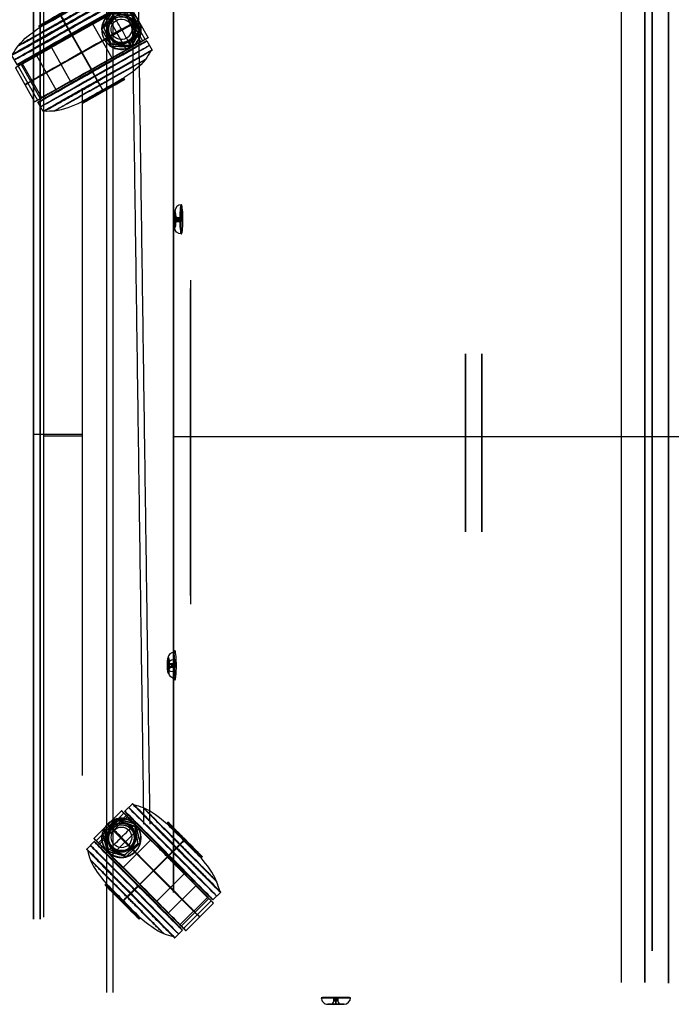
# Model space of a CAD drawing. Header units: centimetres. Extents: x -20.5 to 19.8, y -6.2 to 26.8.
# Tile 1 of 2: x -20.2 to -0.2, y -6.1 to 24.1. Entities that reach past the tile are written whole.
import ezdxf

# ---------------------------------------------------------------- set-up
doc = ezdxf.new("R2010")
doc.units = ezdxf.units.CM
doc.layers.add('Smith', color=18, linetype='Continuous', true_color=0x000000)

# ---------------------------------------------------------------- blocks, each defined once
blk = doc.blocks.new('InstanceDefinition 01')
at = {"layer": 'Smith'}
for p, q in [((-1.92, 4.099), (-1.92, 4.54)), ((-1.844, 4.739), (-1.844, 4.56)), ((-1.66, 4.099, 0.45), (-1.66, 4.541, 0.45)), ((-1.66, 4.099, -0.45), (-1.66, 4.541, -0.45)), ((-1.4, 4.739, 0.444), (-1.4, 4.56, 0.444)), ((-1.4, 4.56, -0.444), (-1.4, 4.739, -0.444)), ((-1.14, 4.099, 0.45), (-1.14, 4.541, 0.45)), ((-1.14, 4.099, -0.45), (-1.14, 4.541, -0.45)), ((-0.956, 4.739), (-0.956, 4.56)), ((-0.88, 4.099), (-0.88, 4.54)), ((-1.92, 4.099, -0.3), (-1.92, 4.516, -0.3)), ((-1.92, 4.516, 0.3), (-1.92, 4.099, 0.3)), ((-1.4, 4.324, 0.6), (-1.92, 4.324, 0.3)), ((-1.92, 4.324, -0.3), (-1.4, 4.324, -0.6)), ((-1.92, 4.32, 0.3), (-1.92, 4.32, -0.3)), ((-1.4, 4.516, 0.6), (-1.4, 4.099, 0.6)), ((-1.4, 4.516, -0.6), (-1.4, 4.099, -0.6)), ((-0.88, 4.324, 0.3), (-1.4, 4.324, 0.6)), ((-1.4, 4.324, -0.6), (-0.88, 4.324, -0.3)), ((-0.88, 4.516, 0.3), (-0.88, 4.099, 0.3)), ((-0.88, 4.516, -0.3), (-0.88, 4.099, -0.3)), ((-0.88, 4.32, -0.3), (-0.88, 4.32, 0.3)), ((-1.92, 4.099, 0.3), (-1.92, 4.099, -0.3)), ((-1.4, 4.099, 0.6), (-1.92, 4.099, 0.3)), ((-1.92, 4.099), (-1.8, 4.099)), ((-1.8, 4.099), (-1.8, 3.699)), ((-1.4, 4.099, 0.4), (-1.4, 3.699, 0.4)), ((-1.4, 3.699, -0.4), (-1.4, 4.099, -0.4)), ((-0.88, 4.099, 0.3), (-1.4, 4.099, 0.6)), ((-1.4, 4.099, -0.6), (-0.88, 4.099, -0.3)), ((-1.4, 4.099, 0.6), (-1.4, 4.099, 0.4)), ((-1.4, 4.099, -0.4), (-1.4, 4.099, -0.6)), ((-1, 4.099), (-1, 3.699)), ((-1, 4.099), (-0.88, 4.099)), ((-0.88, 4.099, -0.3), (-0.88, 4.099, 0.3)), ((-1.889, 3.699, 0.228), (-1.889, 3.399, 0.228)), ((-1.869, 3.699), (-1.8, 3.699)), ((-1.865, 3.399, -0.041), (-1.865, 3.699, -0.041)), ((-1.842, 3.699, -0.309), (-1.842, 3.399, -0.309)), ((-1.668, 3.399, 0.382), (-1.668, 3.699, 0.382)), ((-1.597, 3.399, -0.423), (-1.597, 3.699, -0.423)), ((-1.447, 3.699, 0.537), (-1.447, 3.399, 0.537)), ((-1.4, 3.699, -0.515), (-1.4, 3.699, -0.4)), ((-1.4, 3.699, 0.4), (-1.4, 3.699, 0.515)), ((-1.353, 3.699, -0.537), (-1.353, 3.399, -0.537)), ((-1.203, 3.399, 0.423), (-1.203, 3.699, 0.423)), ((-1.132, 3.399, -0.382), (-1.132, 3.699, -0.382)), ((-1, 3.699), (-0.931, 3.699)), ((-0.958, 3.699, 0.309), (-0.958, 3.399, 0.309)), ((-0.935, 3.399, 0.041), (-0.935, 3.699, 0.041)), ((-0.911, 3.699, -0.228), (-0.911, 3.399, -0.228)), ((-1.889, 3.549, 0.228), (-1.842, 3.549, -0.309)), ((-1.447, 3.549, 0.537), (-1.889, 3.549, 0.228)), ((-1.869, 3.399), (-1.8, 3.399)), ((-1.842, 3.549, -0.309), (-1.353, 3.549, -0.537)), ((-1.8, 3.399), (-1.8, 3.2)), ((-0.958, 3.549, 0.309), (-1.447, 3.549, 0.537)), ((-1.4, 3.399, 0.4), (-1.4, 3.2, 0.4)), ((-1.4, 3.2, -0.4), (-1.4, 3.399, -0.4)), ((-1.4, 3.399, -0.515), (-1.4, 3.399, -0.4)), ((-1.4, 3.399, 0.4), (-1.4, 3.399, 0.515)), ((-1.353, 3.549, -0.537), (-0.911, 3.549, -0.228)), ((-1, 3.399), (-1, 3.2)), ((-1, 3.399), (-0.931, 3.399)), ((-0.911, 3.549, -0.228), (-0.958, 3.549, 0.309)), ((-2, 3.2), (-1.8, 3.2)), ((-2, 3.2), (-2, 0.75)), ((-1.4, 3.2, 0.6), (-1.4, 2.053, 0.6)), ((-1.4, 2.053, -0.6), (-1.4, 3.2, -0.6)), ((-1.4, 3.2, -0.6), (-1.4, 3.2, -0.4)), ((-1.4, 3.2, 0.4), (-1.4, 3.2, 0.6)), ((-1, 3.2), (-0.8, 3.2)), ((-0.8, 3.2), (-0.8, 2.458)), ((0, 2.624, 0.6), (0, 2.624, -0.6)), ((0, 2.545, -0.989), (0, 2.545, -0.663)), ((0, 2.545, 0.989), (0, 2.545, 0.663)), ((0, 2.54, -0.658), (0, -1.291, -0.658)), ((0, 2.54, -0.994), (0, 2.504, -0.994)), ((0, -1.291, 0.658), (0, 2.54, 0.658)), ((0, 2.504, 0.994), (0, 2.54, 0.994)), ((0, 2.424, -0.6), (0, 2.424, 0.6)), ((0.195, 2.414, 0.6), (0.195, 2.615, 0.6)), ((0.195, 2.414, -0.6), (0.195, 2.615, -0.6)), ((-1.759, 1.576, 0.6), (-1.528, 1.576, 0.6)), ((-1.759, 1.576, -0.6), (-1.528, 1.576, -0.6)), ((1.528, 1.576, 0.6), (1.759, 1.576, 0.6)), ((1.528, 1.576, -0.6), (1.759, 1.576, -0.6)), ((0, 1.368, -1.359), (0, 1.368, -1.316)), ((0, 1.368, 1.359), (0, 1.368, 1.316)), ((0, 1.363, -1.364), (0, -0.114, -1.364)), ((0, -0.114, 1.364), (0, 1.363, 1.364)), ((0, 0.91, 0.6), (0, 0.91, -0.6)), ((-2, 0.75), (-1.996, 0.75)), ((-2, 0.624, 0.6), (-2, 0.624, -0.6)), ((-1.996, 0.75, 0.069), (-1.996, 0.75, -0.069)), ((-1.92, 0.624, -0.663), (-1.92, 0.624, -0.989)), ((-1.92, 0.624, 0.663), (-1.92, 0.624, 0.989)), ((1.915, 0.624, -0.658), (-1.915, 0.624, -0.658)), ((-1.915, 0.624, -0.994), (-1.879, 0.624, -0.994)), ((1.915, 0.624, 0.658), (-1.915, 0.624, 0.658)), ((-1.915, 0.624, 0.994), (-1.879, 0.624, 0.994)), ((-1.8, 0.624, 0.6), (-1.8, 0.624, -0.6)), ((-0.744, 0.624, -1.316), (-0.744, 0.624, -1.359)), ((-0.744, 0.624, 1.316), (-0.744, 0.624, 1.359)), ((-0.739, 0.624, -1.364), (0.739, 0.624, -1.364)), ((-0.739, 0.624, 1.364), (0.739, 0.624, 1.364)), ((0.195, 0, 0.6), (0.195, 0.883, 0.6)), ((0.195, 0, -0.6), (0.195, 0.883, -0.6)), ((0.744, 0.624, -1.359), (0.744, 0.624, -1.316)), ((0.744, 0.624, 1.359), (0.744, 0.624, 1.316)), ((1.8, 0.624, 0.6), (1.8, 0.624, -0.6)), ((1.879, 0.624, -0.994), (1.915, 0.624, -0.994)), ((1.879, 0.624, 0.994), (1.915, 0.624, 0.994)), ((1.92, 0.624, -0.989), (1.92, 0.624, -0.663)), ((1.92, 0.624, 0.989), (1.92, 0.624, 0.663)), ((2, 0.624, 0.6), (2, 0.624, -0.6)), ((-1.9, 0, -0.6), (-1.9, 0, 0.6)), ((1.9, 0, -0.6), (-1.9, 0, -0.6)), ((-1.9, 0, 0.6), (1.9, 0, 0.6)), ((1.9, 0), (-1.9, 0)), ((-1.749, 0.2, -0.6), (-1.749, 0.2, 0.6)), ((-1.749, 0.2, -0.6), (-0.733, 0.2, -0.6)), ((-0.733, 0.2, 0.6), (-1.749, 0.2, 0.6)), ((-1.749, 0.2), (-0.733, 0.2)), ((-1.241, 0.2, -0.6), (-1.241, 0.2, 0.6)), ((-0.733, 0.2, -0.6), (-0.733, 0.2, 0.6)), ((0, 0, -0.6), (0, 0, 0.6)), ((0.733, 0.2, 0.6), (0.733, 0.2, -0.6)), ((1.749, 0.2, 0.6), (0.733, 0.2, 0.6)), ((0.733, 0.2, -0.6), (1.749, 0.2, -0.6)), ((0.733, 0.2), (1.749, 0.2)), ((1.241, 0.2, -0.6), (1.241, 0.2, 0.6)), ((1.749, 0.2, -0.6), (1.749, 0.2, 0.6)), ((1.9, 0, 0.6), (1.9, 0, -0.6)), ((0, -0.119, -1.359), (0, -0.119, -1.316)), ((0, -0.119, 1.359), (0, -0.119, 1.316)), ((0, -1.255, -0.994), (0, -1.291, -0.994)), ((0, -1.291, 0.994), (0, -1.255, 0.994)), ((0, -1.296, -0.989), (0, -1.296, -0.663)), ((0, -1.296, 0.989), (0, -1.296, 0.663))]:
    blk.add_line(p, q, dxfattribs=at)
for centre, radius, start, end in [((-1.457, 4.653), 0.397, 81.7999, 167.6009), ((-1.372, 2.571), 2.044, 103.364, 105.5497), ((0, 0.624, -0.663), 1.92, 0, 180), ((0, 0.624, -0.989), 1.92, 0, 180), ((0, 0.624, -0.826), 1.92, 0, 180), ((0, 0.624, 0.663), 1.92, 0, 180), ((0, 0.624, -0.994), 1.915, 0, 180), ((0, 0.624, 0.658), 1.915, 0, 180), ((0, 0.624, -0.6), 1.8, 0, 180), ((0, 0.624), 1.8, 0, 180), ((0, 0.624, -0.6), 2, 341.8051, 134.427), ((0, 0.624, -0.6), 2, 134.427, 180), ((0, 0.624, -1.311), 0.748, 90, 180), ((0, 0.624, -1.359), 0.744, 0, 180), ((0, 0.624, -1.316), 0.744, 0, 180), ((0, 0.624, -1.338), 0.744, 0, 180), ((0, 0.624, 1.316), 0.744, 0, 180), ((0, 0.624, -1.364), 0.739, 0, 180), ((0, 0.624, -1.311), 0.748, 0, 90), ((0, 0.624, -0.6), 2, 180, 198.1949), ((0, 0.624, -0.989), 1.92, 180, 0), ((0, 0.624, -0.826), 1.92, 180, 0), ((0, 0.624, -0.994), 1.915, 180, 0), ((0, 0.624, -0.6), 1.8, 180, 193.6407), ((0, 0.624), 1.8, 180, 193.6407), ((0, 0.624, -1.311), 0.748, 180, 270), ((0, 0.624, -1.359), 0.744, 180, 0), ((0, 0.624, -1.338), 0.744, 180, 0), ((0, 0.624, -1.316), 0.744, 180, 0), ((0, 0.624, 1.316), 0.744, 180, 0), ((0, 0.624, -1.364), 0.739, 180, 0), ((0, 0.624, -1.311), 0.748, 270, 0), ((0, 0.624), 1.8, 346.3593, 0)]:
    blk.add_arc(centre, radius, start, end, dxfattribs=at)
at = {"layer": 'Smith', "extrusion": (0, -1, 0)}
for centre, radius, start, end in [((-1.4, 0, -4.953), 0.316, 90, 270), ((-1.4, 0, -4.953), 0.316, 270, 90), ((-1.4, 0, -4.649), 0.444, 90, 270), ((-1.4, 0, -4.649), 0.444, 270, 90), ((-1.4, 0, -4.099), 0.4, 90, 270), ((-1.4, 0, -4.099), 0.4, 270, 90), ((-1.4, 0, -3.899), 0.4, 90, 270), ((-1.4, 0, -3.899), 0.4, 270, 90), ((-1.4, 0, -3.399), 0.4, 90, 270), ((-1.4, 0, -3.399), 0.4, 270, 90), ((-1.4, 0, -3.299), 0.4, 90, 270), ((-1.4, 0, -3.299), 0.4, 270, 90), ((-1.4, 0, -3.2), 0.6, 270, 90), ((-1.4, 0, -2.626), 0.6, 270, 90), ((-1.4, 0, -1.975), 0.6, 97.1998, 262.8026), ((-1.915, -0.989, -0.624), 0.005, 180, 270), ((-1.915, -0.663, -0.624), 0.005, 90, 180), ((-1.915, 0.663, -0.624), 0.005, 180, 270), ((-0.749, 1.316, -0.624), 0.005, 275.2912, 0), ((-0.739, -1.359, -0.624), 0.005, 180, 270), ((-0.739, 1.359, -0.624), 0.005, 90, 180), ((0.739, -1.359, -0.624), 0.005, 270, 0), ((0.739, -1.359, -0.624), 0.005, 270, 0), ((0.749, 1.316, -0.624), 0.005, 180, 264.7088), ((1.915, -0.989, -0.624), 0.005, 270, 0), ((1.915, -0.663, -0.624), 0.005, 360, 90), ((1.915, -0.663, -0.624), 0.005, 0, 90)]:
    blk.add_arc(centre, radius, start, end, dxfattribs=at)
at = {"layer": 'Smith', "extrusion": (-1, 0, 0)}
for centre, radius, start, end in [((-4.653, -0.057, 1.4), 0.397, 171.7999, 257.6009), ((-2.54, 0.989), 0.005, 90, 180), ((-2.54, 0.663), 0.005, 180, 270), ((-1.373, 1.316), 0.005, 275.2912, 0), ((-1.363, 1.359), 0.005, 90, 180), ((0.114, -1.359), 0.005, 270, 0), ((0.124, -1.316), 0.005, 95.2912, 180), ((1.291, -0.989), 0.005, 270, 0), ((1.291, -0.663), 0.005, 0, 90)]:
    blk.add_arc(centre, radius, start, end, dxfattribs=at)
at = {"layer": 'Smith', "extrusion": (1, 0, 0)}
for centre, radius, start, end in [((4.653, 0.057, -1.4), 0.397, 351.7999, 77.6009), ((2.571, 0.028, -1.4), 2.044, 342.0972, 346.636), ((2.571, -0.028, -1.4), 2.044, 13.364, 17.9028), ((2.54, -0.663), 0.005, 0, 90), ((2.54, -0.989), 0.005, 270, 0), ((1.373, -1.316), 0.005, 95.2912, 180), ((1.363, -1.359), 0.005, 270, 0), ((-0.114, 1.359), 0.005, 90, 180), ((-0.124, 1.316), 0.005, 275.2912, 0), ((-1.291, 0.663), 0.005, 180, 270), ((-1.291, 0.989), 0.005, 90, 180)]:
    blk.add_arc(centre, radius, start, end, dxfattribs=at)
at = {"layer": 'Smith', "extrusion": (0, 0, -1)}
for centre, radius, start, end in [((1.343, 4.653), 0.397, 81.7999, 167.6009), ((1.428, 2.571), 2.044, 103.364, 105.5497), ((0, 0.624, -0.6), 2, 45.573, 198.1949), ((0, 0.624), 2, 66.4218, 198.1949), ((0, 0.624, -0.989), 1.92, 0, 180), ((0, 0.624, -0.826), 1.92, 0, 180), ((0, 0.624, -0.994), 1.915, 0, 180), ((0, 0.624, -0.6), 1.8, 0, 180), ((0, 0.624, -0.6), 2, 0, 45.573), ((0, 0.624, -1.311), 0.748, 0, 90), ((0, 0.624, 1.316), 0.744, 0, 180), ((0, 0.624, -1.359), 0.744, 0, 180), ((0, 0.624, -1.338), 0.744, 0, 180), ((0, 0.624, -1.316), 0.744, 0, 180), ((0, 0.624, -1.364), 0.739, 0, 180), ((0, 0.624, -1.311), 0.748, 90, 180), ((0, 0.176, -0.6), 0.734, 1.8652, 178.1348), ((0, 0.176), 0.734, 1.8652, 178.1348), ((0, 0.624), 2, 0, 3.5977), ((0, 0.624, -0.6), 2, 341.8051, 0), ((0, 0.624), 2, 341.8051, 0), ((0, 0.624, 0.663), 1.92, 180, 0), ((0, 0.624, -0.663), 1.92, 180, 0), ((0, 0.624, -0.989), 1.92, 180, 0), ((0, 0.624, -0.826), 1.92, 180, 0), ((0, 0.624, 0.658), 1.915, 180, 0), ((0, 0.624, -0.6), 1.8, 346.3593, 0), ((0, 0.624, -1.311), 0.748, 270, 0), ((0, 0.624, 1.316), 0.744, 180, 0), ((0, 0.624, -1.359), 0.744, 180, 0), ((0, 0.624, -1.316), 0.744, 180, 0), ((0, 0.624, -1.338), 0.744, 180, 0), ((0, 0.624, -1.364), 0.739, 180, 0), ((0, 0.624, -1.311), 0.748, 180, 270)]:
    blk.add_arc(centre, radius, start, end, dxfattribs=at)
at = {"layer": 'Smith', "extrusion": (0, 1, 0)}
for centre, radius, start, end in [((1.4, 0, 4.739), 0.444, 270, 90), ((1.4, 0, 4.56), 0.444, 270, 90), ((1.4, 0, 4.739), 0.444, 90, 270), ((1.4, 0, 4.56), 0.444, 90, 270), ((1.4, 0, 3.699), 0.4, 90, 270), ((1.4, 0, 3.2), 0.4, 270, 90), ((1.4, 0, 3.2), 0.4, 90, 270), ((1.915, -0.663, 0.624), 0.005, 0, 90), ((1.915, 0.989, 0.624), 0.005, 0, 90), ((1.915, 0.663, 0.624), 0.005, 270, 360), ((0.749, -1.316, 0.624), 0.005, 95.2912, 180), ((0.739, -1.359, 0.624), 0.005, 270, 0), ((0.739, 1.359, 0.624), 0.005, 360, 90), ((-0.739, 1.359, 0.624), 0.005, 90, 180), ((-0.739, 1.359, 0.624), 0.005, 90, 180), ((-0.749, -1.316, 0.624), 0.005, 360, 84.7088), ((-1.915, 0.989, 0.624), 0.005, 90, 180), ((-1.915, 0.663, 0.624), 0.005, 180, 270), ((-1.915, 0.663, 0.624), 0.005, 180, 270)]:
    blk.add_arc(centre, radius, start, end, dxfattribs=at)
at = {"layer": 'Smith', "extrusion": (-0.5, 1.07398e-15, 0.866025)}
blk.add_open_spline([(-1.92, 4.516, 0.3), (-1.746, 4.549, 0.4), (-1.573, 4.549, 0.5), (-1.4, 4.516, 0.6)], degree=3, dxfattribs=at)
at = {"layer": 'Smith', "extrusion": (0.5, -7.15989e-16, 0.866025)}
blk.add_open_spline([(-1.4, 4.516, -0.6), (-1.573, 4.549, -0.5), (-1.746, 4.549, -0.4), (-1.92, 4.516, -0.3)], degree=3, dxfattribs=at)
at = {"layer": 'Smith', "extrusion": (-1, 0, 0)}
blk.add_open_spline([(-1.92, 4.516, -0.3), (-1.92, 4.532, -0.201), (-1.92, 4.54, -0.101), (-1.92, 4.54, 0.101), (-1.92, 4.532, 0.201), (-1.92, 4.516, 0.3)], degree=3, knots=[0.119878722, 0.119878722, 0.119878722, 0.119878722, 0.122881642, 0.122881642, 0.125884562, 0.125884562, 0.125884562, 0.125884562], dxfattribs=at)
at = {"layer": 'Smith'}
for points, knots in [([(-0.88, 4.516, -0.3), (-0.904, 4.521, -0.314), (-0.93, 4.525, -0.328), (-0.978, 4.531, -0.356), (-0.996, 4.533, -0.367), (-1.029, 4.536, -0.386), (-1.042, 4.537, -0.393), (-1.066, 4.539, -0.407), (-1.075, 4.539, -0.412), (-1.092, 4.54, -0.422), (-1.098, 4.54, -0.426), (-1.115, 4.54, -0.436), (-1.125, 4.54, -0.441), (-1.155, 4.54, -0.459), (-1.165, 4.54, -0.464), (-1.182, 4.54, -0.474), (-1.188, 4.54, -0.478), (-1.206, 4.539, -0.488), (-1.215, 4.539, -0.493), (-1.239, 4.537, -0.507), (-1.251, 4.536, -0.514), (-1.285, 4.533, -0.533), (-1.302, 4.531, -0.544), (-1.351, 4.525, -0.572), (-1.376, 4.521, -0.586), (-1.4, 4.516, -0.6)], [0.000000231, 0.000000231, 0.000000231, 0.000000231, 0.00149889, 0.00149889, 0.002248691, 0.002248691, 0.002624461, 0.002624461, 0.002812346, 0.002812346, 0.002906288, 0.002906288, 0.003000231, 0.003000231, 0.003094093, 0.003094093, 0.003187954, 0.003187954, 0.003375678, 0.003375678, 0.003751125, 0.003751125, 0.004500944, 0.004500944, 0.006000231, 0.006000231, 0.006000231, 0.006000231]), ([(-1.4, 4.516, 0.6), (-1.376, 4.521, 0.586), (-1.351, 4.525, 0.572), (-1.302, 4.531, 0.544), (-1.285, 4.533, 0.533), (-1.251, 4.536, 0.514), (-1.239, 4.537, 0.507), (-1.215, 4.539, 0.493), (-1.206, 4.539, 0.488), (-1.188, 4.54, 0.478), (-1.182, 4.54, 0.474), (-1.165, 4.54, 0.464), (-1.155, 4.54, 0.459), (-1.125, 4.54, 0.441), (-1.115, 4.54, 0.436), (-1.098, 4.54, 0.426), (-1.092, 4.54, 0.422), (-1.075, 4.539, 0.412), (-1.066, 4.539, 0.407), (-1.042, 4.537, 0.393), (-1.029, 4.536, 0.386), (-0.996, 4.533, 0.367), (-0.978, 4.531, 0.356), (-0.93, 4.525, 0.328), (-0.904, 4.521, 0.314), (-0.88, 4.516, 0.3)], [0.000000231, 0.000000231, 0.000000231, 0.000000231, 0.00149889, 0.00149889, 0.002248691, 0.002248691, 0.002624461, 0.002624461, 0.002812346, 0.002812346, 0.002906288, 0.002906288, 0.003000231, 0.003000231, 0.003094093, 0.003094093, 0.003187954, 0.003187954, 0.003375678, 0.003375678, 0.003751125, 0.003751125, 0.004500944, 0.004500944, 0.006000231, 0.006000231, 0.006000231, 0.006000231]), ([(-0.88, 4.516, 0.3), (-0.88, 4.521, 0.273), (-0.88, 4.525, 0.243), (-0.88, 4.531, 0.187), (-0.88, 4.533, 0.167), (-0.88, 4.536, 0.128), (-0.88, 4.537, 0.114), (-0.88, 4.539, 0.086), (-0.88, 4.539, 0.076), (-0.88, 4.54, 0.056), (-0.88, 4.54, 0.048), (-0.88, 4.54, 0.029), (-0.88, 4.54, 0.017), (-0.88, 4.54, -0.018), (-0.88, 4.54, -0.029), (-0.88, 4.54, -0.048), (-0.88, 4.54, -0.056), (-0.88, 4.539, -0.076), (-0.88, 4.539, -0.086), (-0.88, 4.537, -0.114), (-0.88, 4.536, -0.128), (-0.88, 4.533, -0.167), (-0.88, 4.531, -0.187), (-0.88, 4.525, -0.243), (-0.88, 4.521, -0.273), (-0.88, 4.516, -0.3)], [0.119878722, 0.119878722, 0.119878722, 0.119878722, 0.121379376, 0.121379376, 0.122129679, 0.122129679, 0.122505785, 0.122505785, 0.122693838, 0.122693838, 0.122787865, 0.122787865, 0.122881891, 0.122881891, 0.122975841, 0.122975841, 0.123069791, 0.123069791, 0.12325769, 0.12325769, 0.123633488, 0.123633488, 0.1243837, 0.1243837, 0.125884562, 0.125884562, 0.125884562, 0.125884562]), ([(-1.4, 2.053, 0.6), (-1.328, 2.123, 0.6), (-1.255, 2.184, 0.587), (-1.15, 2.262, 0.547), (-1.115, 2.285, 0.53), (-1.049, 2.328, 0.488), (-1.017, 2.347, 0.464), (-0.959, 2.38, 0.409), (-0.933, 2.394, 0.378), (-0.886, 2.418, 0.312), (-0.866, 2.427, 0.277), (-0.833, 2.443, 0.202), (-0.821, 2.448, 0.163), (-0.804, 2.456, 0.082), (-0.8, 2.458, 0.041), (-0.8, 2.458, -0.041), (-0.804, 2.456, -0.082), (-0.821, 2.448, -0.162), (-0.833, 2.443, -0.201), (-0.866, 2.427, -0.276), (-0.886, 2.418, -0.312), (-0.932, 2.394, -0.378), (-0.959, 2.38, -0.409), (-1.046, 2.33, -0.491), (-1.114, 2.288, -0.533), (-1.256, 2.184, -0.587), (-1.329, 2.122, -0.6), (-1.4, 2.053, -0.6)], [0.01561152, 0.01561152, 0.01561152, 0.01561152, 0.01823086, 0.01823086, 0.01953759, 0.01953759, 0.02084432, 0.02084432, 0.0221343, 0.0221343, 0.02342427, 0.02342427, 0.02471545, 0.02471545, 0.02600662, 0.02600662, 0.02729588, 0.02729588, 0.02858514, 0.02858514, 0.02987621, 0.02987621, 0.03116728, 0.03116728, 0.03375573, 0.03375573, 0.03634237, 0.03634237, 0.03634237, 0.03634237]), ([(-1.4, 2.053, 0.6), (-1.455, 1.999, 0.6), (-1.507, 1.942, 0.592), (-1.6, 1.827, 0.568), (-1.64, 1.771, 0.551), (-1.75, 1.603, 0.494), (-1.807, 1.49, 0.446), (-1.895, 1.276, 0.346), (-1.927, 1.17, 0.292), (-1.975, 0.959, 0.182), (-1.99, 0.854, 0.126), (-1.996, 0.75, 0.069)], [-0.01561152, -0.01561152, -0.01561152, -0.01561152, -0.01370309, -0.01370309, -0.01177343, -0.01177343, -0.00790483, -0.00790483, -0.00395104, -0.00395104, 0, 0, 0, 0]), ([(-1.996, 0.75, -0.069), (-1.99, 0.854, -0.126), (-1.975, 0.959, -0.182), (-1.927, 1.169, -0.292), (-1.895, 1.275, -0.346), (-1.807, 1.49, -0.446), (-1.75, 1.602, -0.494), (-1.64, 1.771, -0.551), (-1.6, 1.827, -0.568), (-1.507, 1.942, -0.592), (-1.455, 1.999, -0.6), (-1.4, 2.053, -0.6)], [-0.05191978, -0.05191978, -0.05191978, -0.05191978, -0.04797917, -0.04797917, -0.04403349, -0.04403349, -0.04017401, -0.04017401, -0.03824582, -0.03824582, -0.03634237, -0.03634237, -0.03634237, -0.03634237])]:
    blk.add_open_spline(points, degree=3, knots=knots, dxfattribs=at)
for points in [[(-1.92, 4.099, -0.3), (-1.66, 4.099, -0.45), (-1.4, 4.099, -0.6)], [(-1.842, 3.699, -0.309), (-1.865, 3.699, -0.041), (-1.889, 3.699, 0.228)], [(-1.889, 3.699, 0.228), (-1.668, 3.699, 0.382), (-1.447, 3.699, 0.537)], [(-1.353, 3.699, -0.537), (-1.597, 3.699, -0.423), (-1.842, 3.699, -0.309)], [(-1.447, 3.699, 0.537), (-1.203, 3.699, 0.423), (-0.958, 3.699, 0.309)], [(-0.911, 3.699, -0.228), (-1.132, 3.699, -0.382), (-1.353, 3.699, -0.537)], [(-0.958, 3.699, 0.309), (-0.935, 3.699, 0.041), (-0.911, 3.699, -0.228)], [(-1.842, 3.399, -0.309), (-1.865, 3.399, -0.041), (-1.889, 3.399, 0.228)], [(-1.889, 3.399, 0.228), (-1.668, 3.399, 0.382), (-1.447, 3.399, 0.537)], [(-1.353, 3.399, -0.537), (-1.597, 3.399, -0.423), (-1.842, 3.399, -0.309)], [(-1.447, 3.399, 0.537), (-1.203, 3.399, 0.423), (-0.958, 3.399, 0.309)], [(-0.911, 3.399, -0.228), (-1.132, 3.399, -0.382), (-1.353, 3.399, -0.537)], [(-0.958, 3.399, 0.309), (-0.935, 3.399, 0.041), (-0.911, 3.399, -0.228)]]:
    blk.add_open_spline(points, degree=2, dxfattribs=at)
at = {"layer": 'Smith', "extrusion": (-1.11022e-15, -1, -6.16298e-31)}
blk.add_rational_spline([(-1.4, 3.699, 0.4), (-1.8, 3.699, 0.4), (-1.8, 3.699), (-1.8, 3.699, -0.4), (-1.4, 3.699, -0.4)], [1, 0.707106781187, 1, 0.707106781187, 1], degree=2, knots=[-1.256637, -1.256637, -1.256637, -0.628319, -0.628319, 0, 0, 0], dxfattribs=at)
at = {"layer": 'Smith', "extrusion": (7.40149e-16, -1, 0)}
blk.add_rational_spline([(-1.4, 3.2, -0.6), (-2, 3.2, -0.6), (-2, 3.2), (-2, 3.2, 0.6), (-1.4, 3.2, 0.6)], [1, 0.707106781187, 1, 0.707106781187, 1], degree=2, knots=[0, 0, 0, 0.942478, 0.942478, 1.884956, 1.884956, 1.884956], dxfattribs=at)
at = {"layer": 'Smith'}
for points, weights, knots in [([(1.915, 0.624, -0.658), (1.915, 2.54, -0.658), (0, 2.54, -0.658), (-1.915, 2.54, -0.658), (-1.915, 0.624, -0.658)], [1, 0.707106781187, 1, 0.707106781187, 1], [-6.016979, -6.016979, -6.016979, -3.008489, -3.008489, 0, 0, 0]), ([(0, 2.504, -0.994), (-1.879, 2.504, -0.994), (-1.879, 0.624, -0.994), (-1.879, -1.255, -0.994), (0, -1.255, -0.994)], [1, 0.707106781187, 1, 0.707106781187, 1], [-5.904091, -5.904091, -5.904091, -2.952046, -2.952046, 0, 0, 0]), ([(0, 2.504, 0.994), (1.879, 2.504, 0.994), (1.879, 0.624, 0.994), (1.879, -1.255, 0.994), (0, -1.255, 0.994)], [1, 0.707106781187, 1, 0.707106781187, 1], [0, 0, 0, 2.952046, 2.952046, 5.904091, 5.904091, 5.904091]), ([(0.733, 0.2, -0.6), (0.71, 0.91, -0.6), (0, 0.91, -0.6), (-0.71, 0.91, -0.6), (-0.733, 0.2, -0.6)], [1, 0.718521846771, 1, 0.718521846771, 1], [0, 0, 0, 1.128366, 1.128366, 2.256732, 2.256732, 2.256732]), ([(1.915, 0.624, 0.658), (1.915, -1.291, 0.658), (0, -1.291, 0.658), (-1.915, -1.291, 0.658), (-1.915, 0.624, 0.658)], [1, 0.707106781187, 1, 0.707106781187, 1], [0, 0, 0, 3.008489, 3.008489, 6.016979, 6.016979, 6.016979]), ([(-1.915, 0.624, 0.994), (-1.915, -1.291, 0.994), (0, -1.291, 0.994), (1.915, -1.291, 0.994), (1.915, 0.624, 0.994)], [1, 0.707106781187, 1, 0.707106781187, 1], [-6.016979, -6.016979, -6.016979, -3.008489, -3.008489, 0, 0, 0])]:
    blk.add_rational_spline(points, weights, degree=2, knots=knots, dxfattribs=at)
for points, weights, degree in [([(0, 2.504, 0.994), (-3.759, 2.504, 0.994), (-3.759, -1.255, 0.994), (0, -1.255, 0.994)], [1, 0.333333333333, 0.333333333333, 1], 3), ([(0, 2.504, -0.994), (3.759, 2.504, -0.994), (3.759, -1.255, -0.994), (0, -1.255, -0.994)], [1, 0.333333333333, 0.333333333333, 1], 3), ([(0, 2.223, -1.142), (-3.196, 2.223, -1.142), (-3.196, -0.974, -1.142), (0, -0.974, -1.142)], [1, 0.333333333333, 0.333333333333, 1], 3), ([(0, -0.974, 1.142), (-3.196, -0.974, 1.142), (-3.196, 2.223, 1.142), (0, 2.223, 1.142)], [1, 0.333333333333, 0.333333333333, 1], 3), ([(0, -0.974, -1.142), (3.196, -0.974, -1.142), (3.196, 2.223, -1.142), (0, 2.223, -1.142)], [1, 0.333333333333, 0.333333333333, 1], 3), ([(0, 2.223, 1.142), (3.196, 2.223, 1.142), (3.196, -0.974, 1.142), (0, -0.974, 1.142)], [1, 0.333333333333, 0.333333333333, 1], 3), ([(1.8, 0.624, 0.6), (1.8, 0.409, 0.6), (1.749, 0.2, 0.6)], [1, 0.992923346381, 1], 2), ([(1.8, 0.624, -0.6), (1.8, 0.409, -0.6), (1.749, 0.2, -0.6)], [1, 0.992923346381, 1], 2)]:
    blk.add_rational_spline(points, weights, degree=degree, dxfattribs=at)
at = {"layer": 'Smith', "extrusion": (-1, 6.85019e-17, -4.94578e-17)}
blk.add_open_spline([(0, 1.373, -1.311), (0, 1.666, -1.284), (0, 2.067, -1.246), (0, 2.411, -1.047), (0, 2.504, -0.994)], degree=3, knots=[-0.996244, -0.996244, -0.996244, -0.996244, -0.2674923, 0, 0, 0, 0], dxfattribs=at)
at = {"layer": 'Smith', "extrusion": (1, 1.31387e-16, 3.18292e-17)}
blk.add_open_spline([(0, 1.373, 1.311), (0, 1.666, 1.284), (0, 2.067, 1.246), (0, 2.411, 1.047), (0, 2.504, 0.994)], degree=3, knots=[-0.996244, -0.996244, -0.996244, -0.996244, -0.2674923, 0, 0, 0, 0], dxfattribs=at)
at = {"layer": 'Smith', "extrusion": (1.40375e-14, -1, 0)}
blk.add_rational_spline([(-1.996, 0.75, -0.069), (-2.004, 0.75), (-1.996, 0.75, 0.069)], [1, 0.993430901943, 1], degree=2, dxfattribs=at)
at = {"layer": 'Smith', "extrusion": (1.41547e-16, 1, -1.95366e-16)}
blk.add_open_spline([(-1.879, 0.624, -0.994), (-1.787, 0.624, -1.047), (-1.443, 0.624, -1.246), (-1.042, 0.624, -1.284), (-0.748, 0.624, -1.311)], degree=3, knots=[0, 0, 0, 0, 0.2674923, 0.996244, 0.996244, 0.996244, 0.996244], dxfattribs=at)
at = {"layer": 'Smith', "extrusion": (0, -1, 0)}
blk.add_open_spline([(-1.879, 0.624, 0.994), (-1.787, 0.624, 1.047), (-1.443, 0.624, 1.246), (-1.042, 0.624, 1.284), (-0.748, 0.624, 1.311)], degree=3, knots=[0, 0, 0, 0, 0.2674923, 0.996244, 0.996244, 0.996244, 0.996244], dxfattribs=at)
at = {"layer": 'Smith', "extrusion": (0, 1, 0)}
blk.add_open_spline([(1.879, 0.624, -0.994), (1.787, 0.624, -1.047), (1.443, 0.624, -1.246), (1.042, 0.624, -1.284), (0.748, 0.624, -1.311)], degree=3, knots=[0, 0, 0, 0, 0.2674923, 0.996244, 0.996244, 0.996244, 0.996244], dxfattribs=at)
at = {"layer": 'Smith', "extrusion": (1.41547e-16, -1, -1.95366e-16)}
blk.add_open_spline([(1.879, 0.624, 0.994), (1.787, 0.624, 1.047), (1.443, 0.624, 1.246), (1.042, 0.624, 1.284), (0.748, 0.624, 1.311)], degree=3, knots=[0, 0, 0, 0, 0.2674923, 0.996244, 0.996244, 0.996244, 0.996244], dxfattribs=at)
at = {"layer": 'Smith', "extrusion": (-1, 5.95792e-17, 1.76286e-17)}
blk.add_open_spline([(0, -1.255, -0.994), (0, -1.162, -1.047), (0, -0.818, -1.246), (0, -0.417, -1.284), (0, -0.124, -1.311)], degree=3, knots=[0, 0, 0, 0, 0.2674923, 0.996244, 0.996244, 0.996244, 0.996244], dxfattribs=at)
at = {"layer": 'Smith', "extrusion": (1, 1.22465e-16, 0)}
blk.add_open_spline([(0, -1.255, 0.994), (0, -1.162, 1.047), (0, -0.818, 1.246), (0, -0.417, 1.284), (0, -0.124, 1.311)], degree=3, knots=[0, 0, 0, 0, 0.2674923, 0.996244, 0.996244, 0.996244, 0.996244], dxfattribs=at)
blk = doc.blocks.new('InstanceDefinition 02')
at = {"layer": 'Smith'}
for p, q in [((0.8, 39, -16.068), (0.8, 39, 13.932)), ((0.8, 38.9, 13.932), (0.8, 38.9, -16.068)), ((0.8, 38.8, 13.932), (0.8, 38.8, -16.068)), ((6.036, 39, 2.266), (6.036, 39, -3.202)), ((6.036, 38.9, -3.202), (6.036, 38.9, 2.266)), ((6.036, 38.8, -3.202), (6.036, 38.8, 2.266))]:
    blk.add_line(p, q, dxfattribs=at)
blk = doc.blocks.new('InstanceDefinition 03')
at = {"layer": 'Smith'}
for p, q in [((-15.5, 0, -14), (-15.5, 0, 14)), ((-15.5, -0.2), (-15.5, 0)), ((-15.5, -0.1, 14), (-15.5, -0.1, -14)), ((-15.5, -0.2, 14), (-15.5, -0.2, -14)), ((-15.5, -0.2), (15.5, -0.2))]:
    blk.add_line(p, q, dxfattribs=at)
blk = doc.blocks.new('InstanceDefinition 04')
at = {"layer": 'Smith'}
for p, q in [((0, 0.0625), (0, 0.45)), ((0.1, 0.0625), (0, 0.0625)), ((0, 0, -0.0625), (0.1, 0, -0.0625)), ((0.1, 0, 0.0625), (0, 0, 0.0625)), ((0, 0, 0.45), (0, 0, 0.0625)), ((0, 0, -0.0625), (0, 0, -0.45)), ((0.2, 0.1625), (0.2, 0.25)), ((0.2, 0, 0.25), (0.2, 0, 0.1625)), ((0.2, 0, -0.1625), (0.2, 0, -0.25)), ((0.1, -0.0625), (0, -0.0625)), ((0, -0.45), (0, -0.0625)), ((0.2, -0.25), (0.2, -0.1625))]:
    blk.add_line(p, q, dxfattribs=at)
at = {"layer": 'Smith', "extrusion": (1, 0, 0)}
for centre, radius, start, end in [((0, 0), 0.45, 270, 90), ((0, 0), 0.0625, 270, 90), ((0, 0), 0.0625, 90, 270), ((0, 0), 0.45, 90, 270), ((0, 0, 0.2), 0.25, 2.87762, 90), ((0, 0, 0.2), 0.1625, 270, 90), ((0, 0, 0.2), 0.1625, 270, 4.2898), ((0, 0, 0.2), 0.1625, 90, 270), ((0, 0, 0.2), 0.25, 90, 177.13208), ((0, 0, 0.2), 0.1625, 175.7102, 270)]:
    blk.add_arc(centre, radius, start, end, dxfattribs=at)
at = {"layer": 'Smith', "extrusion": (0, 0, -1)}
for centre, radius, start, end in [((0, 0.25), 0.2, 90, 180), ((-0.1, 0.1625), 0.1, 180, 270)]:
    blk.add_arc(centre, radius, start, end, dxfattribs=at)
at = {"layer": 'Smith', "extrusion": (0, 1, 0)}
for centre, radius, start, end in [((0, 0.25), 0.2, 90, 180), ((0, -0.25), 0.2, 180, 270), ((-0.1, 0.1625), 0.1, 180, 270), ((-0.1, -0.1625), 0.1, 90, 180)]:
    blk.add_arc(centre, radius, start, end, dxfattribs=at)
at = {"layer": 'Smith', "extrusion": (-1, 0, 0)}
for centre, radius, start, end in [((0, 0, -0.05), 0.0625, 90, 270), ((0, 0, -0.05), 0.0625, 270, 90), ((0, 0, -0.1), 0.0625, 90, 270), ((0, 0, -0.1), 0.0625, 270, 90), ((0, 0, -0.2), 0.25, 90, 270), ((0, 0, -0.2), 0.25, 270, 90)]:
    blk.add_arc(centre, radius, start, end, dxfattribs=at)
at = {"layer": 'Smith'}
for centre, radius, start, end in [((0, -0.25), 0.2, 270, 360), ((0.1, -0.1625), 0.1, 360, 90)]:
    blk.add_arc(centre, radius, start, end, dxfattribs=at)
blk = doc.blocks.new('InstanceDefinition 05')
at = {"layer": 'Smith'}
for p, q in [((-19.6, 0.2, 14.818), (-19.6, 0.2, -14.8)), ((-19.6, 0, -14.8), (-19.6, 0, 14.818))]:
    blk.add_line(p, q, dxfattribs=at)
blk = doc.blocks.new('InstanceDefinition 06')
at = {"layer": 'Smith'}
for p, q in [((-17.55, 21, 17.218), (-17.55, 21, -14.6)), ((-17.35, 21, 17.218), (-17.35, 21, -14.7)), ((-19.8, 0, -14.6), (-19.8, 0, 14.818)), ((-19.589, 0.1, 14.813), (-19.589, 0.1, -14.711)), ((-19.588, 0.111, 14.812), (-19.588, 0.111, -14.7)), ((-19.489, 0, -14.8), (-19.489, 0, 14.764)), ((-19.489, 0, -0.018), (-18.3, 0, -0.018)), ((-18.3, 0, 10.411), (-18.3, 0, -10.7)), ((-18.3, 0, -0.144), (-18.3, -0.2, -0.144)), ((-19.8, -0.1, -14.692), (-19.8, -0.1, 14.818)), ((-19.8, -0.2, 14.818), (-19.8, -0.2, -14.729)), ((-19.8, -0.2, -0.08), (-18.3, -0.2, -0.08)), ((-18.3, -0.1, 10.411), (-18.3, -0.1, -10.7)), ((-18.3, -0.2, 10.411), (-18.3, -0.2, -10.7))]:
    blk.add_line(p, q, dxfattribs=at)
for points in [[(-16.794, 28.052, -14.6), (-16.607, 29.798, -1.234), (-16.42, 31.543, 12.133)], [(-16.22, 31.543, 12.133), (-16.408, 29.791, -1.284), (-16.596, 28.039, -14.7)]]:
    blk.add_open_spline(points, degree=2, dxfattribs=at)
blk = doc.blocks.new('InstanceDefinition 07')
at = {"layer": 'Smith'}
for p, q in [((14.974, 42.238, -5.185), (14.974, 42.238, 4.249)), ((14.974, 42.113, 4.507), (14.974, 42.113, -5.443)), ((14.974, 41.988, 4.482), (14.974, 41.988, -5.418))]:
    blk.add_line(p, q, dxfattribs=at)
blk = doc.blocks.new('InstanceDefinition 08')
at = {"layer": 'Smith'}
for p, q in [((0.3, 41.988, 14.932), (0.3, 41.988, -17.068)), ((0.3, 41.788, 14.932), (0.3, 41.788, -17.068)), ((1.025, 41.988, 14.932), (1.025, 41.988, -17.068)), ((1.025, 41.788, -17.068), (1.025, 41.788, 14.932)), ((1.75, 41.988, 14.932), (1.75, 41.988, -17.068)), ((1.75, 41.888, 14.932), (1.75, 41.888, -17.068)), ((1.75, 41.788, 14.932), (1.75, 41.788, -17.068)), ((0.3, 39.2, 14.932), (0.3, 39.2, -17.068)), ((6.536, 39.2, -3.202), (6.536, 39.2, 2.266)), ((6.536, 39.1, -3.202), (6.536, 39.1, 2.266)), ((0.3, 39, -17.068), (0.3, 39, 14.932)), ((6.536, 39, 2.266), (6.536, 39, -3.202))]:
    blk.add_line(p, q, dxfattribs=at)
blk = doc.blocks.new('InstanceDefinition 09')
at = {"layer": 'Smith', "extrusion": (0, 1.22461e-16, -1)}
for name in ['InstanceDefinition 07', 'InstanceDefinition 08', 'InstanceDefinition 02']:
    blk.add_blockref(name, (0, 0), dxfattribs=at)
at = {"layer": 'Smith'}
for name in ['InstanceDefinition 06', 'InstanceDefinition 05', 'InstanceDefinition 03']:
    blk.add_blockref(name, (0, 0), dxfattribs=at)
at = {"layer": 'Smith', "extrusion": (-0.096467, -0.900363, 0.424312), "rotation": 180}
blk.add_blockref('InstanceDefinition 04', (-19.687, 23.015, -31.868), dxfattribs=at)
at = {"layer": 'Smith', "extrusion": (-0.106187, -0.991079, -0.08054), "rotation": 180}
blk.add_blockref('InstanceDefinition 04', (-19.488, -9.474, -38.004), dxfattribs=at)
at = {"layer": 'Smith', "extrusion": (-1, 1.91291e-16, -3.62263e-16), "rotation": 90.00000000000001}
blk.add_blockref('InstanceDefinition 04', (-40, 17.518, 10.514), dxfattribs=at)
at = {"layer": 'Smith', "extrusion": (-0.491372, 1.05187e-17, -0.87095), "rotation": 90.00000000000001}
blk.add_blockref('InstanceDefinition 01', (3.899, 10.151, 19.289), dxfattribs=at)
at = {"layer": 'Smith', "extrusion": (-0.708956, -1.99296e-17, 0.705252), "rotation": 90.00000000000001}
blk.add_blockref('InstanceDefinition 01', (3.899, -1.927, 20.81), dxfattribs=at)

msp = doc.modelspace()

# ---------------------------------------------------------------- block references
at = {"layer": 'Smith', "extrusion": (0, -0.999975, 0.007121)}
msp.add_blockref('InstanceDefinition 09', (0, 4.8, -11.256), dxfattribs=at)

doc.saveas('drawing.dxf')
